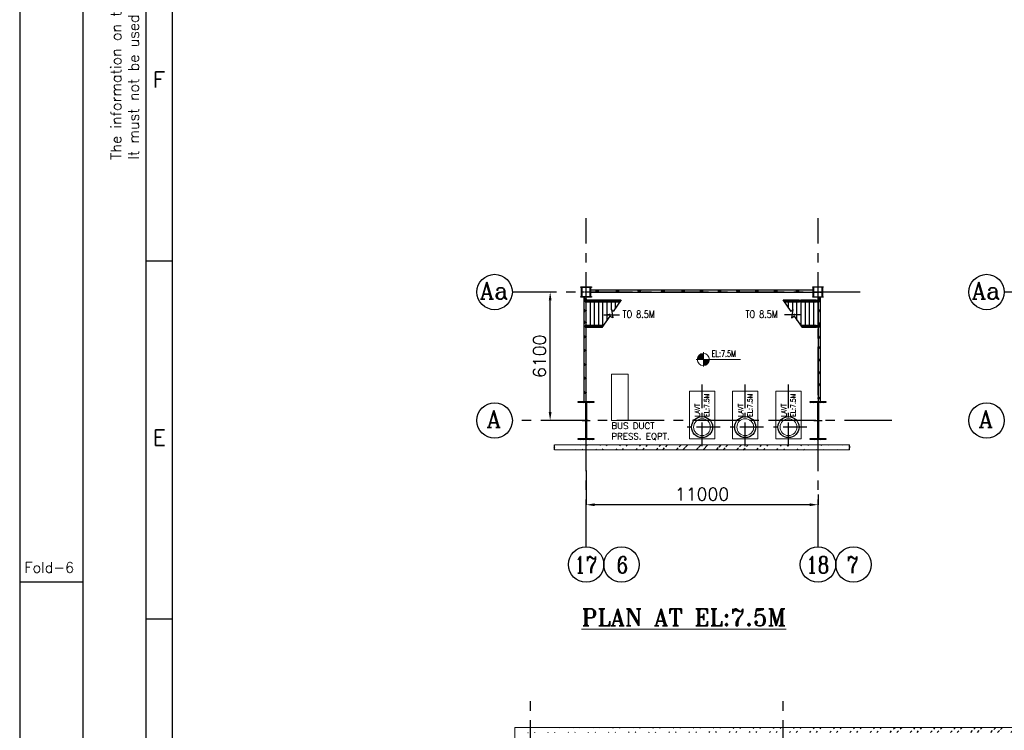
# Model space of a CAD drawing. Header units: inches. Extents: x 0 to 1544102, y -90707 to 23144100.
# Tile 4 of 155: x 0 to 46709, y 67213 to 100955. Entities that reach past the tile are written whole.
import ezdxf
from ezdxf.enums import TextEntityAlignment as Align

# ---------------------------------------------------------------- set-up
doc = ezdxf.new("R2010")
doc.units = ezdxf.units.IN
doc.header["$LTSCALE"] = 1800
doc.header["$MEASUREMENT"] = 0
doc.linetypes.add('CENTER', pattern=[2, 1.25, -0.25, 0.25, -0.25])
doc.linetypes.add('CENTER2', pattern=[1.125, 0.75, -0.125, 0.125, -0.125])
doc.layers.get('0').update_dxf_attribs({"color": 253})
for name, color, linetype in [('AUX COL', 1, 'Continuous'), ('CEN', 2, 'CENTER'), ('COL', 1, 'Continuous'), ('FORMAT', 9, 'Continuous'), ('GRID', 251, 'CENTER'), ('STAIR', 2, 'Continuous')]:
    doc.layers.add(name, color=color, linetype=linetype)
for name, color, linetype, lineweight in [('DIM', 4, 'Continuous', 18), ('EQUIP', 8, 'Continuous', 9), ('TEXT', 3, 'Continuous', 18), ('WALL', 6, 'Continuous', 18)]:
    doc.layers.add(name, color=color, linetype=linetype, lineweight=lineweight)
doc.styles.add('ROMANC', font='ROMANC.SHX')
doc.styles.add('ROMANS', font='romans.shx')
doc.styles.add('ROMANT', font='romant')
doc.styles.get("Standard").update_dxf_attribs({"font": 'arial.ttf'})
doc.dimstyles.new('K2', dxfattribs={"dimtxt": 600, "dimasz": 400, "dimexe": 200, "dimexo": 200, "dimgap": 200, "dimtad": 1, "dimdec": 0, "dimzin": 0, "dimdsep": 46, "dimtxsty": 'ROMANC', "dimcen": 0.09, "dimclrd": 256, "dimclrt": 4, "dimadec": 0, "dimazin": 0, "dimtfac": 1, "dimtdec": 0, "dimtofl": 0, "dimtmove": 1, "dimatfit": 3, "dimfxl": 0.18, "dimtolj": 1, "dimtzin": 0, "dimarcsym": 0})
doc.dimstyles.new('USER175', dxfattribs={"dimscale": 175, "dimtxt": 2, "dimasz": 1.75, "dimexe": 0, "dimexo": 0, "dimgap": 0.5, "dimtad": 1, "dimdec": 0, "dimzin": 0, "dimdsep": 46, "dimtxsty": 'ROMANS', "dimcen": 0, "dimclrd": 4, "dimclre": 4, "dimclrt": 4, "dimadec": 0, "dimazin": 0, "dimtfac": 0.09, "dimtdec": 0, "dimtix": 1, "dimtofl": 0, "dimtmove": 0, "dimatfit": 3, "dimfxl": 1, "dimtolj": 1, "dimtzin": 0, "dimarcsym": 0})

# ---------------------------------------------------------------- blocks, each defined once
blk = doc.blocks.new('A-ROW COLUMN')
at = {"layer": 'COL'}
h = blk.add_hatch(dxfattribs=at)
h.set_pattern_fill('ANSI31', color=256, scale=200, style=0)
h.set_pattern_definition([(45, (165226.353, 18853.894), (-17.67767, 17.67767), [])])
h.paths.add_polyline_path([(180799, 40890), (181539, 40890), (181539, 40840), (180799, 40840)])
h.paths.add_polyline_path([(181153, 42590), (181185, 42590), (181185, 40890), (181153, 40890)])
h.paths.add_polyline_path([(180799, 42640), (181539, 42640), (181539, 42590), (180799, 42590)])
blk.add_line((181169, 40840), (181169, 42640))
at = {"layer": 'CEN'}
for p, q in [((181169, 40840), (181169, 42640)), ((180977, 41740), (181360, 41740))]:
    blk.add_line(p, q, dxfattribs=at)
at = {"layer": 'COL'}
for points in [[(180799, 42640), (181539, 42640), (181539, 42590), (180799, 42590)], [(181153, 42590), (181185, 42590), (181185, 40890), (181153, 40890)], [(180799, 40890), (181539, 40890), (181539, 40840), (180799, 40840)]]:
    blk.add_lwpolyline(points, close=True, dxfattribs=at)
blk = doc.blocks.new('*D256')
at = {"layer": 'Defpoints', "color": 0, "transparency": 16777216}
for p in [(26871, 79550), (37871, 78406), (26871, 77924)]:
    blk.add_point(p, dxfattribs=at)
at = {"layer": 'DIM', "color": 0, "lineweight": -2, "transparency": 16777216}
for p, q in [((26871, 79550), (26871, 77924)), ((37871, 78406), (37871, 77924))]:
    blk.add_line(p, q, dxfattribs=at)
at = {"layer": 'DIM', "lineweight": -2, "transparency": 16777216}
blk.add_line((37471, 77924), (27271, 77924), dxfattribs=at)
at = {"layer": 'DIM', "transparency": 16777216}
for points in [[(27271, 77991), (27271, 77858), (26871, 77924)], [(37471, 77991), (37471, 77858), (37871, 77924)]]:
    blk.add_solid(points, dxfattribs=at)
at = {"layer": 'DIM', "color": 4, "transparency": 16777216, "insert": (32371, 78424), "char_height": 600, "attachment_point": 5, "style": 'ROMANC'}
blk.add_mtext('\\A1;11000', dxfattribs=at)
blk = doc.blocks.new('*X7')
at = {"color": 0}
for p, q in [((36080, 29200), (36330, 29200)), ((36081, 29225), (36330, 29225)), ((36085, 29250), (36330, 29250)), ((36092, 29275), (36330, 29275)), ((36102, 29300), (36330, 29300)), ((36115, 29325), (36330, 29325)), ((36132, 29350), (36330, 29350)), ((36154, 29375), (36330, 29375)), ((36183, 29400), (36330, 29400)), ((36226, 29425), (36330, 29425))]:
    blk.add_line(p, q, dxfattribs=at)
blk = doc.blocks.new('LL')
for p, q in [((-1136, 0), (-711, 0)), ((-711, 0), (-711, 423)), ((1493, 0), (-711, 0)), ((-711, 0), (-711, -418))]:
    blk.add_line(p, q)
for start, end in [(90, 180), (180, 270), (0, 90), (270, 0)]:
    blk.add_arc((-711, 0), 360, start, end)
at = {"xscale": 1.439999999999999, "yscale": 1.439999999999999, "zscale": 1.439999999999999}
blk.add_blockref('*X7', (-53026, -42044), dxfattribs=at)
at = {"xscale": 1.439999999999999, "yscale": 1.439999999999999, "zscale": 1.439999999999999, "rotation": 180}
blk.add_blockref('*X7', (51604, 42044), dxfattribs=at)
at = {"flags": 4}
blk.add_attdef('LEVEL', (-222, 154), '', height=432, dxfattribs=at)
blk = doc.blocks.new('SHEET_A0')
at = {"layer": 'FORMAT'}
for p, q in [((12, 829), (12, 12)), ((24, 12), (24, 829)), ((29, 18), (29, 816)), ((24, 358), (29, 358)), ((12, 297), (0, 297)), ((24, 290), (29, 290))]:
    blk.add_line(p, q, dxfattribs=at)
blk.add_lwpolyline([(1189, 841), (0, 841), (0, 0), (1189, 0)], close=True, dxfattribs=at)
at = {"layer": 'FORMAT', "style": 'ROMANS'}
for s, p in [('It must not be used directly or indirectly in any way detrimental to the interest of the company.', (22.61, 377.21)), ('The information on this document is  property of BHARAT HEAVY ELECTRICALS LIMITED', (19.28, 377.21))]:
    blk.add_text(s, height=2, rotation=90, dxfattribs=at).set_placement(p)
for s, height, p in [('F', 3, (25.28, 390.93)), ('E', 3, (25.28, 322.93)), ('Fold-6', 2, (0.9, 298.78))]:
    blk.add_text(s, height=height, dxfattribs=at).set_placement(p)
at = {"layer": 'FORMAT', "color": 3, "flags": 13}
for tag, height, rotation, style, p in [('DRGNO', 3.5, 180, 'ROMANT', (99.42, 824.44)), ('FILE_PATH', 2, 90, 'ROMANS', (18.35, 51.64))]:
    blk.add_attdef(tag, text='', height=height, rotation=rotation, dxfattribs=dict(at, style=style)).set_placement(p, align=Align.MIDDLE_LEFT)
for tag, height, style, p in [('DRN', 2, 'ROMANS', (1122.62, 62.51)), ('DESIGN', 2, 'ROMANS', (1122.62, 58.59)), ('CHD', 2, 'ROMANS', (1122.62, 54.43)), ('APPD', 2, 'ROMANS', (1122.62, 50.27)), ('SCALE', 2, 'ROMANS', (1088.44, 28.38)), ('DRGNO', 3.5, 'ROMANT', (1105.05, 23))]:
    blk.add_attdef(tag, text='', height=height, dxfattribs=dict(at, style=style)).set_placement(p, align=Align.MIDDLE_LEFT)
at = {"layer": 'FORMAT', "color": 3, "style": 'ROMANS', "width": 0.8, "flags": 13}
for p in [(1162.9, 62.51), (1162.9, 58.35), (1162.9, 54.19), (1162.9, 50.16)]:
    blk.add_attdef('DATE', text='', height=2, dxfattribs=at).set_placement(p, align=Align.MIDDLE_LEFT)
at = {"layer": 'FORMAT', "color": 3, "style": 'ROMANS', "flags": 13}
for tag, p in [('1', (1119.96, 13.98)), ('REV', (1156.97, 13.98))]:
    blk.add_attdef(tag, p, '', height=2, dxfattribs=at)
blk = doc.blocks.new('*D304')
at = {"layer": 'Defpoints', "color": 0, "transparency": 16777216}
for p in [(25164, 88024), (25444, 88024), (25444, 81924)]:
    blk.add_point(p, dxfattribs=at)
at = {"layer": 'DIM', "color": 0, "lineweight": -2, "transparency": 16777216}
for p, q in [((25444, 88024), (25164, 88024)), ((25444, 81924), (25164, 81924))]:
    blk.add_line(p, q, dxfattribs=at)
at = {"layer": 'DIM', "lineweight": -2, "transparency": 16777216}
blk.add_line((25164, 82324), (25164, 87624), dxfattribs=at)
at = {"layer": 'DIM', "transparency": 16777216}
for points in [[(25098, 87624), (25231, 87624), (25164, 88024)], [(25098, 82324), (25231, 82324), (25164, 81924)]]:
    blk.add_solid(points, dxfattribs=at)
at = {"layer": 'DIM', "color": 4, "transparency": 16777216, "insert": (24664, 84974), "char_height": 600, "attachment_point": 5, "rotation": 90, "style": 'ROMANC'}
blk.add_mtext('\\A1;6100', dxfattribs=at)

msp = doc.modelspace()

# ---------------------------------------------------------------- hatches: boundary and pattern name
h = msp.add_hatch(color=256)
h.dxf.hatch_style = 1
h.paths.add_polyline_path([(27339.54, 88074.19, 1), (27439.54, 88074.19, 1)])
h = msp.add_hatch(color=256)
h.dxf.hatch_style = 1
h.paths.add_polyline_path([(28311.13, 88074.19, 1), (28411.13, 88074.19, 1)])
h = msp.add_hatch(color=256)
h.dxf.hatch_style = 1
h.paths.add_polyline_path([(29343.04, 88074.19, 1), (29443.04, 88074.19, 1)])
h = msp.add_hatch(color=256)
h.dxf.hatch_style = 1
h.paths.add_polyline_path([(30470.08, 88074.19, 1), (30570.08, 88074.19, 1)])
h = msp.add_hatch(color=256)
h.dxf.hatch_style = 1
h.paths.add_polyline_path([(31422.24, 88074.19, 1), (31522.24, 88074.19, 1)])
h = msp.add_hatch(color=256)
h.dxf.hatch_style = 1
h.paths.add_polyline_path([(32296.67, 88074.19, 1), (32396.67, 88074.19, 1)])
h = msp.add_hatch(color=256)
h.dxf.hatch_style = 1
h.paths.add_polyline_path([(33151.66, 88074.19, 1), (33251.66, 88074.19, 1)])
h = msp.add_hatch(color=256)
h.dxf.hatch_style = 1
h.paths.add_polyline_path([(34026.09, 88074.19, 1), (34126.09, 88074.19, 1)])
h = msp.add_hatch(color=256)
h.dxf.hatch_style = 1
h.paths.add_polyline_path([(34919.95, 88074.19, 1), (35019.95, 88074.19, 1)])
h = msp.add_hatch(color=256)
h.dxf.hatch_style = 1
h.paths.add_polyline_path([(35813.82, 88074.19, 1), (35913.82, 88074.19, 1)])
h = msp.add_hatch(color=256)
h.dxf.hatch_style = 1
h.paths.add_polyline_path([(36843.7, 88074.19, 1), (36943.7, 88074.19, 1)])
h = msp.add_hatch(color=256)
h.dxf.hatch_style = 1
h.paths.add_polyline_path([(26770.58, 87690.17, 1), (26870.58, 87690.17, 1)])
h = msp.add_hatch(color=256)
h.dxf.hatch_style = 1
h.paths.add_polyline_path([(37870.58, 87710.98, 1), (37970.58, 87710.98, 1)])
h = msp.add_hatch(color=256)
h.dxf.hatch_style = 1
h.paths.add_polyline_path([(26770.58, 87136.89, 1), (26870.58, 87136.89, 1)])
h = msp.add_hatch(color=256)
h.dxf.hatch_style = 1
h.paths.add_polyline_path([(37870.58, 87136.27, 1), (37970.58, 87136.27, 1)])
h = msp.add_hatch(color=256)
h.dxf.hatch_style = 1
h.paths.add_polyline_path([(26770.58, 86586.84, 1), (26870.58, 86586.84, 1)])
h = msp.add_hatch(color=256)
h.dxf.hatch_style = 1
h.paths.add_polyline_path([(37870.58, 86520.01, 1), (37970.58, 86520.01, 1)])
h = msp.add_hatch(color=256)
h.dxf.hatch_style = 1
h.paths.add_polyline_path([(26770.58, 85896.72, 1), (26870.58, 85896.72, 1)])
h = msp.add_hatch(color=256)
h.dxf.hatch_style = 1
h.paths.add_polyline_path([(37870.58, 85873.22, 1), (37970.58, 85873.22, 1)])
h = msp.add_hatch(color=256)
h.dxf.hatch_style = 1
h.paths.add_polyline_path([(26770.58, 85249.28, 1), (26870.58, 85249.28, 1)])
h = msp.add_hatch(color=256)
h.dxf.hatch_style = 1
h.paths.add_polyline_path([(37870.58, 85386.26, 1), (37970.58, 85386.26, 1)])
h = msp.add_hatch(color=256)
h.dxf.hatch_style = 1
h.paths.add_polyline_path([(26770.58, 84579.49, 1), (26870.58, 84579.49, 1)])
h = msp.add_hatch(color=256)
h.dxf.hatch_style = 1
h.paths.add_polyline_path([(37870.58, 84794.01, 1), (37970.58, 84794.01, 1)])
h = msp.add_hatch(color=256)
h.dxf.hatch_style = 1
h.paths.add_polyline_path([(37870.58, 84193.98, 1), (37970.58, 84193.98, 1)])
h = msp.add_hatch(color=256)
h.dxf.hatch_style = 1
h.paths.add_polyline_path([(26770.58, 83933.62, 1), (26870.58, 83933.62, 1)])
h = msp.add_hatch(color=256)
h.dxf.hatch_style = 1
h.paths.add_polyline_path([(37870.58, 83625.12, 1), (37970.58, 83625.12, 1)])
h = msp.add_hatch(color=256)
h.dxf.hatch_style = 1
h.paths.add_polyline_path([(26770.58, 83248.64, 1), (26870.58, 83248.64, 1)])
h = msp.add_hatch(color=256)
h.dxf.hatch_style = 1
h.paths.add_polyline_path([(37870.58, 82986.12, 1), (37970.58, 82986.12, 1)])
h = msp.add_hatch()
h.set_pattern_fill('ANSI32', color=256, scale=1800, style=0)
h.set_pattern_definition([(45, (-44834.6, 58968.74), (-477.297, 477.297), []), (45, (-44516.4, 58968.74), (-477.297, 477.297), [])])
edge = h.paths.add_edge_path()
edge.add_line((25432.77, 80534.19), (39370.58, 80534.19))
edge.add_line((25662.77, 80764.19), (39370.58, 80764.19))
h = msp.add_hatch()
h.set_pattern_fill('ANSI32', color=256, scale=1800, style=0)
h.set_pattern_definition([(45, (0, 1000), (-477.297, 477.297), []), (45, (318.2, 1000), (-477.297, 477.297), [])])
edge = h.paths.add_edge_path()
edge.add_line((23485.66, 67345.45), (84205.15, 67345.45))
edge.add_line((23715.66, 67115.45), (84205.15, 67115.45))

# ---------------------------------------------------------------- linework, layer by layer
at = {"color": 2, "linetype": 'CENTER2', "ltscale": 0.15}
for p, q in [((27095.58, 88024.19), (26645.58, 88024.19)), ((26870.58, 87774.19), (26870.58, 88274.19)), ((37645.58, 88024.19), (38095.58, 88024.19)), ((37870.58, 87774.19), (37870.58, 88274.19))]:
    msp.add_line(p, q, dxfattribs=at)
for points in [[(27095.58, 88124.19), (37645.58, 88124.19)], [(27095.58, 88024.19), (37645.58, 88024.19)], [(26770.58, 82824.19), (26770.58, 87774.19)], [(26870.58, 82824.19), (26870.58, 87774.19)], [(37870.58, 87774.19), (37870.58, 82824.19)], [(37970.58, 87774.19), (37970.58, 82824.19)], [(25370.58, 80534.19), (25370.58, 80630.03), (25347.58, 80630.03), (25393.58, 80668.36), (25370.58, 80668.36), (25370.58, 80764.19)], [(39370.58, 80534.19), (39370.58, 80630.03), (39347.58, 80630.03), (39393.58, 80668.36), (39370.58, 80668.36), (39370.58, 80764.19)]]:
    msp.add_lwpolyline(points)
for centre, radius in [((22530.24, 88024.19), 840.34), ((22530.24, 88024.19), 840.34), ((45868.31, 88024.19), 840.34), ((45868.31, 88024.19), 840.34), ((27389.54, 88074.19), 50), ((28361.13, 88074.19), 50), ((29393.04, 88074.19), 50), ((30520.08, 88074.19), 50), ((31472.24, 88074.19), 50), ((32346.67, 88074.19), 50), ((33201.66, 88074.19), 50), ((34076.09, 88074.19), 50), ((34969.95, 88074.19), 50), ((35863.82, 88074.19), 50), ((36893.7, 88074.19), 50), ((26820.58, 87690.17), 50), ((37920.58, 87710.98), 50), ((26820.58, 87136.89), 50), ((37920.58, 87136.27), 50), ((26820.58, 86586.84), 50), ((37920.58, 86520.01), 50), ((26820.58, 85896.72), 50), ((37920.58, 85873.22), 50), ((26820.58, 85249.28), 50), ((37920.58, 85386.26), 50), ((26820.58, 84579.49), 50), ((37920.58, 84794.01), 50), ((37920.58, 84193.98), 50), ((26820.58, 83933.62), 50), ((37920.58, 83625.12), 50), ((26820.58, 83248.64), 50), ((22530.24, 81924.19), 840.34), ((22530.24, 81924.19), 840.34), ((37920.58, 82986.12), 50), ((45868.31, 81924.19), 840.34), ((45868.31, 81924.19), 840.34), ((26870.58, 75083.85), 840.34), ((26870.58, 75083.85), 840.34), ((28551.26, 75083.85), 840.34), ((28551.26, 75083.85), 840.34), ((37870.58, 75083.85), 840.34), ((37870.58, 75083.85), 840.34), ((39551.26, 75083.85), 840.34), ((39551.26, 75083.85), 840.34)]:
    msp.add_circle(centre, radius)
at = {"color": 6, "ltscale": 2000}
for centre in [(32370.58, 81610.19), (34420.58, 81610.19), (36470.58, 81610.19)]:
    msp.add_circle(centre, 500, dxfattribs=at)
at = {"layer": 'AUX COL'}
for p, q in [((26645.58, 87814.19), (26645.58, 88234.19)), ((26685.58, 87814.19), (26685.58, 88234.19)), ((27055.58, 87814.19), (27055.58, 88234.19)), ((27095.58, 87814.19), (27095.58, 88234.19)), ((37645.58, 87799.19), (37645.58, 88249.19)), ((37670.58, 87799.19), (37670.58, 88249.19)), ((38070.58, 87799.19), (38070.58, 88249.19)), ((38095.58, 87799.19), (38095.58, 88249.19))]:
    msp.add_line(p, q, dxfattribs=at)
for points in [[(26620.58, 88274.19), (27120.58, 88274.19), (27120.58, 88234.19), (26620.58, 88234.19)], [(26620.58, 87814.19), (27120.58, 87814.19), (27120.58, 87774.19), (26620.58, 87774.19)], [(37620.58, 88274.19), (38120.58, 88274.19), (38120.58, 88249.19), (37620.58, 88249.19)], [(37620.58, 87799.19), (38120.58, 87799.19), (38120.58, 87774.19), (37620.58, 87774.19)]]:
    msp.add_lwpolyline(points, close=True, dxfattribs=at)
at = {"layer": 'CEN', "color": 9, "linetype": 'CENTER', "ltscale": 0.5}
for p, q in [((32370.58, 80710.19), (32370.58, 83660.19)), ((34420.58, 80710.19), (34420.58, 83660.19)), ((36470.58, 80710.19), (36470.58, 83660.19)), ((33235.83, 81610.19), (31505.33, 81610.19)), ((35285.83, 81610.19), (33555.33, 81610.19)), ((37335.83, 81610.19), (35605.33, 81610.19))]:
    msp.add_line(p, q, dxfattribs=at)
at = {"layer": 'EQUIP'}
msp.add_lwpolyline([(28070.58, 81924.19), (28070.58, 84124.19), (28870.58, 84124.19), (28870.58, 81924.19)], close=True, dxfattribs=at)
at = {"layer": 'EQUIP', "ltscale": 0.5}
for points in [[(31770.58, 83310.19), (32970.58, 83310.19), (32970.58, 81060.19), (31770.58, 81060.19)], [(33820.58, 83310.19), (35020.58, 83310.19), (35020.58, 81060.19), (33820.58, 81060.19)], [(35870.58, 83310.19), (37070.58, 83310.19), (37070.58, 81060.19), (35870.58, 81060.19)]]:
    msp.add_lwpolyline(points, close=True, dxfattribs=at)
for centre in [(32370.58, 81610.19), (34420.58, 81610.19), (36470.58, 81610.19)]:
    msp.add_circle(centre, 400, dxfattribs=at)
at = {"layer": 'GRID'}
for p, q in [((26870.58, 75924.19), (26870.58, 91524.19)), ((37870.58, 75924.19), (37870.58, 91524.19)), ((39870.58, 88024.19), (23370.58, 88024.19)), ((63208.65, 88024.19), (46708.65, 88024.19)), ((41370.58, 81924.19), (23370.58, 81924.19)), ((64708.65, 81924.19), (46708.65, 81924.19)), ((24225.66, 15044.69), (24225.66, 68955.45)), ((36225.66, 15044.69), (36225.66, 68955.45))]:
    msp.add_line(p, q, dxfattribs=at)
at = {"layer": 'STAIR'}
for p, q in [((26764.16, 87599.19), (28496.34, 87599.19)), ((37977, 87599.19), (36244.82, 87599.19)), ((26764.16, 86399.19), (27667.29, 86399.19)), ((37977, 86399.19), (37073.86, 86399.19))]:
    msp.add_line(p, q, dxfattribs=at)
for points in [[(26820.18, 87635.69), (26820.18, 87560.69)], [(26870.58, 87560.69), (26820.38, 87560.69), (26820.38, 87635.69)], [(26820.38, 87635.69), (26870.58, 87635.69)], [(28522.25, 87636.69), (26821.18, 87636.69)], [(26821.18, 87635.69), (26821.18, 87636.69)], [(26821.18, 87560.69), (26821.18, 87559.69)], [(26821.18, 87559.69), (28469.05, 87559.69)], [(26915.98, 87635.69), (26870.58, 87635.69), (26870.58, 87560.69)], [(26870.58, 87560.69), (26915.98, 87560.69)], [(26870.58, 86414.19), (26870.58, 87560.69)], [(26917.18, 87560.19), (26890.28, 87571.29), (26879.18, 87598.19), (26890.28, 87625.09), (26917.18, 87636.19)], [(26947.28, 87617.19), (26944.08, 87625.09), (26917.18, 87636.19)], [(26947.28, 87579.19), (26944.08, 87571.29), (26917.18, 87560.19)], [(26944.78, 87623.29), (26944.78, 87635.69), (26918.38, 87635.69)], [(26918.38, 87560.69), (26944.78, 87560.69), (26944.78, 87573.09)], [(26936.28, 87579.19), (26924.68, 87584.79), (26922.78, 87598.19), (26924.68, 87611.59), (26936.28, 87617.19)], [(26936.28, 87617.19), (27703.68, 87617.19)], [(26936.28, 87579.19), (27703.68, 87579.19)], [(26963.08, 87635.69), (26944.78, 87635.69)], [(26963.08, 87560.69), (26944.78, 87560.69)], [(26963.08, 87635.69), (27687.28, 87635.69)], [(27687.28, 87560.69), (26963.08, 87560.69)], [(27070.58, 86414.19), (27070.58, 87560.69)], [(27270.58, 86414.19), (27270.58, 87560.69)], [(27470.58, 86414.19), (27470.58, 87560.69)], [(28533.27, 87652.64), (28152.97, 87102.17), (28067.19, 87193.44), (28132.96, 86790.71), (28000.84, 86881.98), (27620.54, 86331.51)], [(27670.58, 86436.69), (27670.58, 87560.69)], [(27732.68, 87635.69), (27687.28, 87635.69), (27687.28, 87617.19)], [(27687.28, 87579.19), (27687.28, 87560.69)], [(27687.28, 87560.69), (27732.68, 87560.69)], [(27733.88, 87560.19), (27706.98, 87571.29), (27695.88, 87598.19), (27706.98, 87625.09), (27733.88, 87636.19)], [(27763.98, 87617.19), (27760.68, 87625.09), (27733.88, 87636.19)], [(27763.98, 87579.19), (27760.68, 87571.29), (27733.88, 87560.19)], [(27761.48, 87623.29), (27761.48, 87635.69), (27735.08, 87635.69)], [(27735.08, 87560.69), (27761.48, 87560.69), (27761.48, 87573.09)], [(27752.88, 87579.19), (27741.28, 87584.79), (27739.38, 87598.19), (27741.28, 87611.59), (27752.88, 87617.19)], [(27752.88, 87617.19), (28508.78, 87617.19)], [(27752.88, 87579.19), (28482.52, 87579.19)], [(27779.68, 87635.69), (27761.48, 87635.69)], [(27779.68, 87560.69), (27761.48, 87560.69)], [(27779.68, 87635.69), (28521.56, 87635.69)], [(28469.74, 87560.69), (27779.68, 87560.69)], [(27870.58, 86693.43), (27870.58, 87560.69)], [(28070.58, 87189.83), (28070.58, 87560.69)], [(28270.58, 87272.41), (28270.58, 87560.69)], [(36207.89, 87652.64), (36588.19, 87102.17), (36673.97, 87193.44), (36608.2, 86790.71), (36740.31, 86881.98), (37120.62, 86331.51)], [(36218.91, 87636.69), (37919.98, 87636.69)], [(36961.48, 87635.69), (36219.6, 87635.69)], [(36988.28, 87617.19), (36232.38, 87617.19)], [(36988.28, 87579.19), (36258.63, 87579.19)], [(36271.42, 87560.69), (36961.48, 87560.69)], [(37919.98, 87559.69), (36272.11, 87559.69)], [(36470.58, 87272.41), (36470.58, 87560.69)], [(36670.58, 87189.83), (36670.58, 87560.69)], [(36870.58, 86693.43), (36870.58, 87560.69)], [(36961.48, 87635.69), (36979.68, 87635.69)], [(36961.48, 87560.69), (36979.68, 87560.69)], [(36977.18, 87617.19), (36980.48, 87625.09), (37007.28, 87636.19)], [(36977.18, 87579.19), (36980.48, 87571.29), (37007.28, 87560.19)], [(36979.68, 87623.29), (36979.68, 87635.69), (37006.08, 87635.69)], [(37006.08, 87560.69), (36979.68, 87560.69), (36979.68, 87573.09)], [(36988.28, 87579.19), (36999.88, 87584.79), (37001.78, 87598.19), (36999.88, 87611.59), (36988.28, 87617.19)], [(37007.28, 87560.19), (37034.18, 87571.29), (37045.28, 87598.19), (37034.18, 87625.09), (37007.28, 87636.19)], [(37008.48, 87635.69), (37053.88, 87635.69), (37053.88, 87617.19)], [(37053.88, 87560.69), (37008.48, 87560.69)], [(37804.88, 87617.19), (37037.48, 87617.19)], [(37804.88, 87579.19), (37037.48, 87579.19)], [(37778.08, 87635.69), (37053.88, 87635.69)], [(37053.88, 87579.19), (37053.88, 87560.69)], [(37053.88, 87560.69), (37778.08, 87560.69)], [(37070.58, 86436.69), (37070.58, 87560.69)], [(37270.58, 86414.19), (37270.58, 87560.69)], [(37470.58, 86414.19), (37470.58, 87560.69)], [(37670.58, 86414.19), (37670.58, 87560.69)], [(37778.08, 87635.69), (37796.38, 87635.69)], [(37778.08, 87560.69), (37796.38, 87560.69)], [(37793.88, 87617.19), (37797.08, 87625.09), (37823.98, 87636.19)], [(37793.88, 87579.19), (37797.08, 87571.29), (37823.98, 87560.19)], [(37796.38, 87623.29), (37796.38, 87635.69), (37822.78, 87635.69)], [(37822.78, 87560.69), (37796.38, 87560.69), (37796.38, 87573.09)], [(37804.88, 87579.19), (37816.48, 87584.79), (37818.38, 87598.19), (37816.48, 87611.59), (37804.88, 87617.19)], [(37823.98, 87560.19), (37850.88, 87571.29), (37861.98, 87598.19), (37850.88, 87625.09), (37823.98, 87636.19)], [(37825.18, 87635.69), (37870.58, 87635.69), (37870.58, 87560.69)], [(37870.58, 87560.69), (37825.18, 87560.69)], [(37870.58, 87560.69), (37920.78, 87560.69), (37920.78, 87635.69)], [(37920.78, 87635.69), (37870.58, 87635.69)], [(37870.58, 86414.19), (37870.58, 87560.69)], [(37919.98, 87635.69), (37919.98, 87636.69)], [(37919.98, 87560.69), (37919.98, 87559.69)], [(37920.98, 87635.69), (37920.98, 87560.69)], [(26820.18, 86435.69), (26820.18, 86360.69)], [(26870.58, 86360.69), (26820.38, 86360.69), (26820.38, 86435.69)], [(26820.38, 86435.69), (26870.58, 86435.69)], [(27693.2, 86436.69), (26821.18, 86436.69)], [(26821.18, 86435.69), (26821.18, 86436.69)], [(26915.98, 86435.69), (26870.58, 86435.69), (26870.58, 86360.69)], [(26917.18, 86360.19), (26890.28, 86371.29), (26879.18, 86398.19), (26890.28, 86425.09), (26917.18, 86436.19)], [(26947.28, 86417.19), (26944.08, 86425.09), (26917.18, 86436.19)], [(26944.78, 86423.29), (26944.78, 86435.69), (26918.38, 86435.69)], [(26936.28, 86379.19), (26924.68, 86384.79), (26922.78, 86398.19), (26924.68, 86411.59), (26936.28, 86417.19)], [(26936.28, 86417.19), (27679.73, 86417.19)], [(26963.08, 86435.69), (26944.78, 86435.69)], [(26963.08, 86435.69), (27692.51, 86435.69)], [(37047.96, 86436.69), (37919.98, 86436.69)], [(37778.08, 86435.69), (37048.65, 86435.69)], [(37804.88, 86417.19), (37061.43, 86417.19)], [(37778.08, 86435.69), (37796.38, 86435.69)], [(37793.88, 86417.19), (37797.08, 86425.09), (37823.98, 86436.19)], [(37796.38, 86423.29), (37796.38, 86435.69), (37822.78, 86435.69)], [(37804.88, 86379.19), (37816.48, 86384.79), (37818.38, 86398.19), (37816.48, 86411.59), (37804.88, 86417.19)], [(37823.98, 86360.19), (37850.88, 86371.29), (37861.98, 86398.19), (37850.88, 86425.09), (37823.98, 86436.19)], [(37825.18, 86435.69), (37870.58, 86435.69), (37870.58, 86360.69)], [(37870.58, 86360.69), (37920.78, 86360.69), (37920.78, 86435.69)], [(37920.78, 86435.69), (37870.58, 86435.69)], [(37919.98, 86435.69), (37919.98, 86436.69)], [(37920.98, 86435.69), (37920.98, 86360.69)], [(26821.18, 86360.69), (26821.18, 86359.69)], [(26821.18, 86359.69), (27640, 86359.69)], [(26870.58, 86360.69), (26915.98, 86360.69)], [(26947.28, 86379.19), (26944.08, 86371.29), (26917.18, 86360.19)], [(26918.38, 86360.69), (26944.78, 86360.69), (26944.78, 86373.09)], [(26936.28, 86379.19), (27653.48, 86379.19)], [(26963.08, 86360.69), (26944.78, 86360.69)], [(27640.69, 86360.69), (26963.08, 86360.69)], [(37804.88, 86379.19), (37087.68, 86379.19)], [(37100.46, 86360.69), (37778.08, 86360.69)], [(37919.98, 86359.69), (37101.15, 86359.69)], [(37778.08, 86360.69), (37796.38, 86360.69)], [(37793.88, 86379.19), (37797.08, 86371.29), (37823.98, 86360.19)], [(37822.78, 86360.69), (37796.38, 86360.69), (37796.38, 86373.09)], [(37870.58, 86360.69), (37825.18, 86360.69)], [(37919.98, 86360.69), (37919.98, 86359.69)]]:
    msp.add_lwpolyline(points, dxfattribs=at)
at = {"layer": 'WALL'}
for p, q in [((25370.58, 80764.19), (39370.58, 80764.19)), ((25370.58, 80534.19), (39370.58, 80534.19)), ((23485.66, 67345.45), (84205.15, 67345.45)), ((23485.66, 21565.45), (23485.66, 67345.45))]:
    msp.add_line(p, q, dxfattribs=at)

# ---------------------------------------------------------------- block references
at = {"color": 161, "linetype": 'ByBlock', "xscale": 250, "yscale": 250, "zscale": 250}
msp.add_blockref('SHEET_A0', (0, 0), dxfattribs=at)
at = {"layer": 'COL'}
for p in [(-154297.95, 40184.44), (-143297.95, 40184.44)]:
    msp.add_blockref('A-ROW COLUMN', p, dxfattribs=at)
at = {"layer": 'TEXT'}
ref = msp.add_blockref('LL', (33000.5, 84823.75), dxfattribs=dict(at, xscale=0.8, yscale=0.8, zscale=0.8))
ref.add_attrib('LEVEL', 'EL:7.5M', (32823.11, 84947.1), dxfattribs={"layer": '0', "height": 300, "style": 'ROMANS', "width": 0.75, "flags": 4})

# ---------------------------------------------------------------- texts
for s, style, p in [('Aa', 'ROMANC', (21821.47, 87690.88)), ('Aa', 'ROMANC', (45159.54, 87690.88)), ('A', 'ROMANC', (22149.28, 81590.88)), ('A', 'ROMANC', (45487.35, 81590.88)), ('%%UPLAN AT EL:7.5M', 'ROMANT', (26658.37, 72174.19))]:
    msp.add_text(s, height=800, dxfattribs=dict(at, style=style)).set_placement(p)
at = {"layer": 'TEXT', "color": 3, "style": 'ROMANS', "width": 0.8}
for p in [(28598.09, 86791.82, -1000), (34430.1, 86791.82, -1000)]:
    msp.add_text('TO 8.5M', height=350, dxfattribs=at).set_placement(p)
at = {"layer": 'TEXT', "linetype": 'Continuous', "style": 'ROMANS', "width": 0.9}
for s, p in [('LAVT', (32270.58, 82091.36)), ('EL:7.5M', (32710.58, 82091.36)), ('LAVT', (34320.58, 82091.36)), ('EL:7.5M', (34760.58, 82091.36)), ('LAVT', (36370.58, 82091.36)), ('EL:7.5M', (36810.58, 82091.36))]:
    msp.add_text(s, height=240, rotation=90, dxfattribs=at).set_placement(p)
at = {"layer": 'TEXT', "style": 'ROMANC', "width": 0.8}
for s, p in [('17', (26305.48, 74667.87)), ('6', (28318.46, 74667.87)), ('18', (37305.48, 74667.87)), ('7', (39241.68, 74667.87))]:
    msp.add_text(s, height=800, dxfattribs=at).set_placement(p)
at = {"layer": 'TEXT', "insert": (28070.58, 81824.19), "char_height": 300, "width": 3029.3499, "attachment_point": 1, "style": 'ROMANS'}
msp.add_mtext('BUS DUCT PRESS. EQPT.', dxfattribs=at)

# ---------------------------------------------------------------- dimensions: what is measured, and where the dimension line sits
at = {"layer": 'DIM'}
for base, p1, p2, angle, picture, middle in [((25164.18, 88024.19), (25443.63, 81924.19), (25443.63, 88024.19), 90, '*D304', (24664.18, 84974.19)), ((26870.58, 77924.19), (37870.58, 78405.87), (26870.58, 79549.76), 180, '*D256', (32370.58, 78424.19))]:
    dim = msp.add_linear_dim(base=base, p1=p1, p2=p2, angle=angle, dimstyle='K2', override={"dimexe": 0, "dimexo": 0}, dxfattribs=at)
    dim.commit()
    dim.dimension.update_dxf_attribs({"geometry": picture, "text_midpoint": middle})

# ---------------------------------------------------------------- leaders
for points in [[(27716.33, 86948.34), (28456.63, 86948.34)], [(37024.83, 86948.34), (36284.53, 86948.34)]]:
    msp.add_leader(points, dimstyle='USER175', override={"dimgap": 0.5, "dimtad": 0}, dxfattribs=at)

doc.saveas('drawing.dxf')
